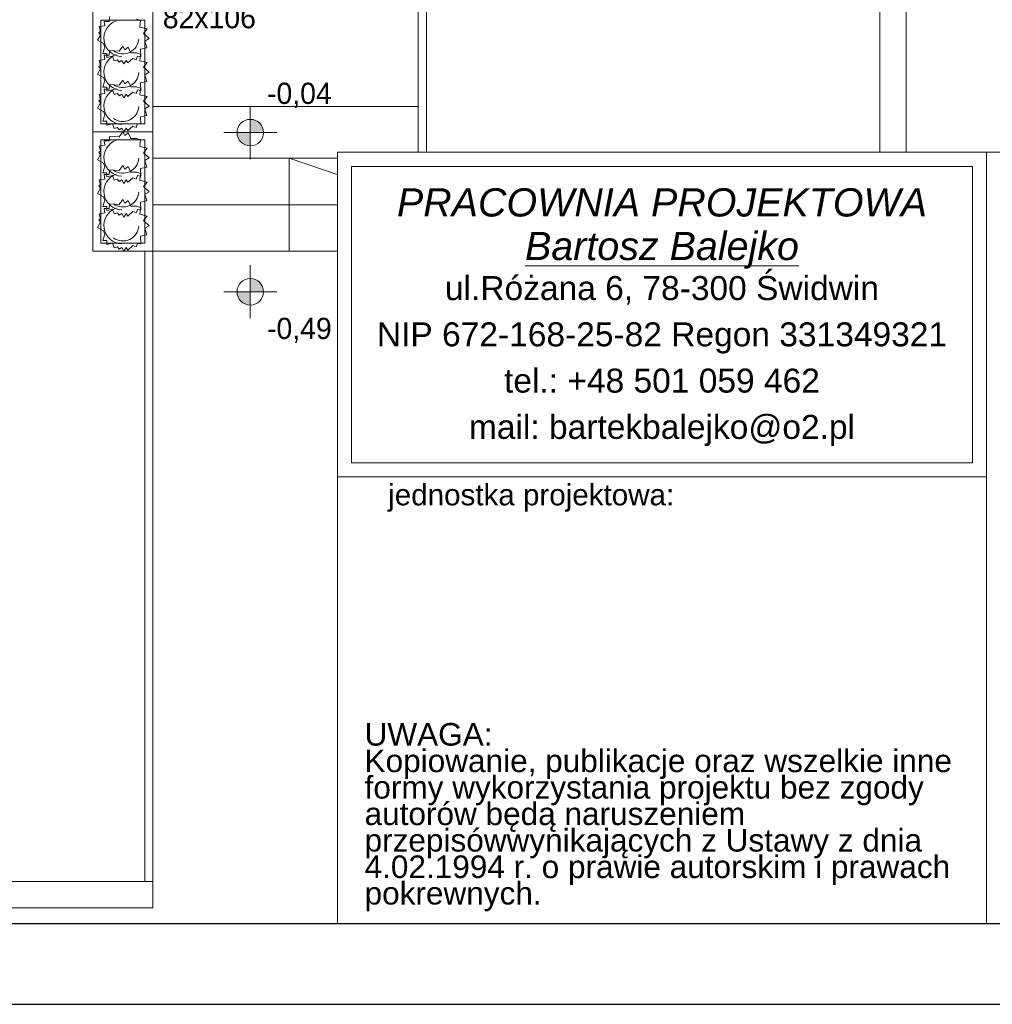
# Model space of a CAD drawing. Extents: x -220312 to -8310, y -91840 to 81907.
# Tile 32 of 128: x -179275 to -171943, y -18591 to -11171. Entities that reach past the tile are written whole.
import ezdxf

# ---------------------------------------------------------------- set-up
doc = ezdxf.new("R2010")
doc.units = 0
doc.header["$MEASUREMENT"] = 0
doc.set_wipeout_variables(frame=1)
doc.layers.add('#kan_san-op', color=34, linetype='Continuous')
for name, color, linetype, lineweight in [('#ks', 34, 'Continuous', 30), ('Arch schody_Nr_Pióra__21', 7, 'Continuous', 9), ('ARCH TABELA_Nr_Pióra__21', 7, 'Continuous', 9), ('ARCH TABELA_Nr_Pióra__7', 7, 'Continuous', 13), ('INWENT RZĘDNE_Nr_Pióra__21', 7, 'Continuous', 9), ('PODKŁAD', 252, 'Continuous', 35), ('RAMKA', 255, 'Continuous', 35)]:
    doc.layers.add(name, color=color, linetype=linetype, lineweight=lineweight)
doc.layers.add('Arch drzwi_Nr_Pióra__4', color=7, linetype='Continuous', lineweight=9, true_color=0x029e21)
doc.layers.add('Arch wyposarzenie_Nr_Pióra__4', color=7, linetype='Continuous', lineweight=9, true_color=0x029e21)
doc.styles.add('GENERATED_STYLE_10', font='ariali.ttf')
doc.styles.add('GENERATED_STYLE_2', font='txt')
doc.styles.add('GENERATED_STYLE_6', font='txt')
doc.styles.add('GENERATED_STYLE_9', font='arial.ttf')

# ---------------------------------------------------------------- blocks, each defined once
blk = doc.blocks.new('parter')
at = {"layer": 'INWENT RZĘDNE_Nr_Pióra__21', "linetype": 'Continuous'}
for points in [[(-177536.4, -12021.9), (-177436.4, -12021.9), (-177444, -11983.7), (-177465.7, -11951.2), (-177498.1, -11929.5), (-177536.4, -11921.9)], [(-177536.4, -12021.9), (-177636.4, -12021.9), (-177628.8, -12060.2), (-177607.1, -12092.6), (-177574.6, -12114.3), (-177536.4, -12121.9)], [(-177536.4, -13221.3), (-177436.4, -13221.3), (-177444, -13183), (-177465.7, -13150.6), (-177498.1, -13128.9), (-177536.4, -13121.3)], [(-177536.4, -13221.3), (-177636.4, -13221.3), (-177628.8, -13259.6), (-177607.1, -13292), (-177574.6, -13313.7), (-177536.4, -13321.3)]]:
    blk.add_hatch(color=252, dxfattribs=at).paths.add_polyline_path(points, flags=0)
at = {"layer": 'Arch schody_Nr_Pióra__21', "color": 252, "linetype": 'Continuous'}
for p, q in [((-176272.4, -10215.2), (-176272.4, -12915.2)), ((-176207.4, -10215.2), (-176207.4, -12915.2)), ((-172792.4, -10215.1), (-172792.4, -17665.1)), ((-172592.4, -10215.1), (-172592.4, -17665.1)), ((-178722.4, -11115.2), (-178722.4, -12015.2)), ((-178272.4, -12015.2), (-178272.4, -11115.2)), ((-178662.4, -11175.2), (-178662.4, -11955.2)), ((-178332.4, -11175.2), (-178662.4, -11175.2)), ((-178332.4, -11955.2), (-178332.4, -11175.2)), ((-176272.4, -11825.2), (-178272.4, -11825.2)), ((-178272.4, -12015.2), (-178722.4, -12015.2)), ((-178272.4, -12015.2), (-178722.4, -12015.2)), ((-178722.4, -12015.2), (-178722.4, -12915.2)), ((-178662.4, -11955.2), (-178332.4, -11955.2)), ((-178272.4, -12915.2), (-178272.4, -12015.2)), ((-178662.4, -12075.2), (-178662.4, -12855.2)), ((-178332.4, -12075.2), (-178662.4, -12075.2)), ((-178332.4, -12855.2), (-178332.4, -12075.2)), ((-176207.4, -12215.2), (-178272.4, -12215.2)), ((-177242.4, -12215.2), (-176207.4, -12565.2)), ((-177242.4, -12915.2), (-177242.4, -12215.2)), ((-176207.4, -12565.2), (-178272.4, -12565.2)), ((-178662.4, -12855.2), (-178332.4, -12855.2)), ((-178272.4, -12915.2), (-178722.4, -12915.2)), ((-178332.4, -12915.2), (-178332.4, -17665.1)), ((-176207.4, -12915.2), (-178272.4, -12915.2)), ((-178272.4, -12915.2), (-178272.4, -17665.1)), ((-176267.4, -12915.2), (-176267.4, -14115.2)), ((-176207.4, -14175.2), (-176207.4, -12915.2)), ((-176267.4, -14115.2), (-176772.4, -14115.2)), ((-176772.4, -17665.1), (-176772.4, -14115.2)), ((-176207.4, -14175.2), (-176712.4, -14175.2)), ((-176712.4, -17665.1), (-176712.4, -14175.2)), ((-178272.4, -17665.1), (-181542.4, -17665.1)), ((-178272.4, -17865.1), (-178272.4, -17665.1)), ((-176772.4, -17665.1), (-172792.4, -17665.1)), ((-176772.4, -17865.1), (-176772.4, -17665.1)), ((-172592.4, -17665.1), (-169352.4, -17665.1)), ((-178272.4, -17865.1), (-184337.4, -17865.1)), ((-176772.4, -17865.1), (-169352.4, -17865.1))]:
    blk.add_line(p, q, dxfattribs=at)
at = {"layer": 'Arch wyposarzenie_Nr_Pióra__4', "color": 252, "linetype": 'Continuous'}
for p, q in [((-178637.2, -11184), (-178600.9, -11183.6)), ((-178632.2, -11217.2), (-178637.2, -11184)), ((-178600.9, -11183.6), (-178600.5, -11176.7)), ((-178600.5, -11176.7), (-178596.5, -11147.6)), ((-178395.4, -11166.7), (-178363.2, -11175.5)), ((-178363.2, -11175.5), (-178370.4, -11226.6)), ((-178677.3, -11268.2), (-178664.9, -11260.6)), ((-178664.6, -11287), (-178677.3, -11268.2)), ((-178676.8, -11223.2), (-178632.2, -11217.2)), ((-178664.9, -11260.6), (-178676.8, -11223.2)), ((-178370.4, -11226.6), (-178313.2, -11240)), ((-178313.2, -11240), (-178340.8, -11274.6)), ((-178340.8, -11274.6), (-178299, -11312.8)), ((-178688.3, -11326.2), (-178664.6, -11287)), ((-178643.6, -11351.6), (-178688.3, -11326.2)), ((-178634.2, -11375.9), (-178643.6, -11351.6)), ((-178299, -11312.8), (-178332.4, -11332)), ((-178332.4, -11332), (-178316.3, -11381.9)), ((-178647.3, -11424.7), (-178634.2, -11375.9)), ((-178618.6, -11425.4), (-178647.3, -11424.7)), ((-178619.2, -11455.2), (-178618.6, -11425.4)), ((-178600.5, -11431.2), (-178596.5, -11402.1)), ((-178596.5, -11402.1), (-178526.3, -11407.8)), ((-178526.3, -11407.8), (-178498.5, -11369.6)), ((-178498.5, -11369.6), (-178481.8, -11397.9)), ((-178481.8, -11397.9), (-178458.2, -11378.5)), ((-178458.2, -11378.5), (-178436.7, -11419.9)), ((-178436.7, -11419.9), (-178395.4, -11421.2)), ((-178395.4, -11421.2), (-178363.2, -11430)), ((-178316.3, -11381.9), (-178363.9, -11392.5)), ((-178363.9, -11392.5), (-178362.6, -11449)), ((-178676.8, -11477.6), (-178632.2, -11471.6)), ((-178664.9, -11515.1), (-178676.8, -11477.6)), ((-178637.2, -11438.4), (-178600.9, -11438.1)), ((-178632.2, -11471.6), (-178637.2, -11438.4)), ((-178574.9, -11445.4), (-178619.2, -11455.2)), ((-178600.9, -11438.1), (-178600.5, -11431.2)), ((-178563.1, -11480.7), (-178574.9, -11445.4)), ((-178536.5, -11472.7), (-178563.1, -11480.7)), ((-178525.4, -11490.2), (-178536.5, -11472.7)), ((-178505.2, -11477.9), (-178525.4, -11490.2)), ((-178489.7, -11504.6), (-178505.2, -11477.9)), ((-178471.6, -11477.7), (-178489.7, -11504.6)), ((-178458.6, -11496.5), (-178471.6, -11477.7)), ((-178422.4, -11463.2), (-178458.6, -11496.5)), ((-178395.7, -11472.6), (-178422.4, -11463.2)), ((-178385.8, -11445.9), (-178395.7, -11472.6)), ((-178362.6, -11449), (-178385.8, -11445.9)), ((-178363.2, -11430), (-178370.4, -11481)), ((-178370.4, -11481), (-178313.2, -11494.4)), ((-178313.2, -11494.4), (-178340.8, -11529.1)), ((-178688.3, -11580.6), (-178664.6, -11541.5)), ((-178677.3, -11522.7), (-178664.9, -11515.1)), ((-178664.6, -11541.5), (-178677.3, -11522.7)), ((-178340.8, -11529.1), (-178299, -11567.3)), ((-178299, -11567.3), (-178332.4, -11586.4)), ((-178643.6, -11606), (-178688.3, -11580.6)), ((-178647.3, -11679.2), (-178634.2, -11630.4)), ((-178634.2, -11630.4), (-178643.6, -11606)), ((-178526.3, -11663.9), (-178498.5, -11625.7)), ((-178498.5, -11625.7), (-178481.8, -11654)), ((-178481.8, -11654), (-178458.2, -11634.5)), ((-178458.2, -11634.5), (-178436.7, -11676)), ((-178316.3, -11636.3), (-178363.9, -11646.9)), ((-178363.9, -11646.9), (-178362.6, -11703.4)), ((-178332.4, -11586.4), (-178316.3, -11636.3)), ((-178618.6, -11679.9), (-178647.3, -11679.2)), ((-178637.2, -11694.5), (-178600.9, -11694.2)), ((-178632.2, -11727.7), (-178637.2, -11694.5)), ((-178619.2, -11709.6), (-178618.6, -11679.9)), ((-178574.9, -11699.9), (-178619.2, -11709.6)), ((-178600.9, -11694.2), (-178600.5, -11687.3)), ((-178600.5, -11687.3), (-178596.5, -11658.1)), ((-178596.5, -11658.1), (-178526.3, -11663.9)), ((-178563.1, -11735.2), (-178574.9, -11699.9)), ((-178422.4, -11717.6), (-178458.6, -11751)), ((-178436.7, -11676), (-178395.4, -11677.3)), ((-178395.7, -11727.1), (-178422.4, -11717.6)), ((-178385.8, -11700.3), (-178395.7, -11727.1)), ((-178395.4, -11677.3), (-178363.2, -11686)), ((-178362.6, -11703.4), (-178385.8, -11700.3)), ((-178363.2, -11686), (-178370.4, -11737.1)), ((-178688.3, -11836.7), (-178664.6, -11797.6)), ((-178677.3, -11778.8), (-178664.9, -11771.2)), ((-178664.6, -11797.6), (-178677.3, -11778.8)), ((-178676.8, -11733.7), (-178632.2, -11727.7)), ((-178664.9, -11771.2), (-178676.8, -11733.7)), ((-178536.5, -11727.2), (-178563.1, -11735.2)), ((-178525.4, -11744.7), (-178536.5, -11727.2)), ((-178505.2, -11732.3), (-178525.4, -11744.7)), ((-178489.7, -11759.1), (-178505.2, -11732.3)), ((-178471.6, -11732.2), (-178489.7, -11759.1)), ((-178458.6, -11751), (-178471.6, -11732.2)), ((-178370.4, -11737.1), (-178313.2, -11750.5)), ((-178313.2, -11750.5), (-178340.8, -11785.2)), ((-178340.8, -11785.2), (-178299, -11823.3)), ((-178643.6, -11862.1), (-178688.3, -11836.7)), ((-178634.2, -11886.4), (-178643.6, -11862.1)), ((-178299, -11823.3), (-178332.4, -11842.5)), ((-178332.4, -11842.5), (-178316.3, -11892.4)), ((-178647.3, -11935.3), (-178634.2, -11886.4)), ((-178618.6, -11936), (-178647.3, -11935.3)), ((-178619.2, -11965.7), (-178618.6, -11936)), ((-178316.3, -11892.4), (-178363.9, -11903)), ((-178363.9, -11903), (-178362.6, -11959.5)), ((-178574.9, -11956), (-178619.2, -11965.7)), ((-178563.1, -11991.2), (-178574.9, -11956)), ((-178536.5, -11983.3), (-178563.1, -11991.2)), ((-178525.4, -12000.8), (-178536.5, -11983.3)), ((-178526.3, -12053.3), (-178498.5, -12015.2)), ((-178505.2, -11988.4), (-178525.4, -12000.8)), ((-178489.7, -12015.2), (-178505.2, -11988.4)), ((-178498.5, -12015.2), (-178481.8, -12043.5)), ((-178471.6, -11988.3), (-178489.7, -12015.2)), ((-178458.6, -12007.1), (-178471.6, -11988.3)), ((-178422.4, -11973.7), (-178458.6, -12007.1)), ((-178395.7, -11983.2), (-178422.4, -11973.7)), ((-178385.8, -11956.4), (-178395.7, -11983.2)), ((-178362.6, -11959.5), (-178385.8, -11956.4)), ((-178637.2, -12084), (-178600.9, -12083.6)), ((-178632.2, -12117.2), (-178637.2, -12084)), ((-178600.9, -12083.6), (-178600.5, -12076.7)), ((-178600.5, -12076.7), (-178596.5, -12047.6)), ((-178596.5, -12047.6), (-178526.3, -12053.3)), ((-178481.8, -12043.5), (-178458.2, -12024)), ((-178458.2, -12024), (-178436.7, -12065.4)), ((-178436.7, -12065.4), (-178395.4, -12066.7)), ((-178395.4, -12066.7), (-178363.2, -12075.5)), ((-178363.2, -12075.5), (-178370.4, -12126.6)), ((-178677.3, -12168.2), (-178664.9, -12160.6)), ((-178664.6, -12187), (-178677.3, -12168.2)), ((-178676.8, -12123.2), (-178632.2, -12117.2)), ((-178664.9, -12160.6), (-178676.8, -12123.2)), ((-178370.4, -12126.6), (-178313.2, -12140)), ((-178313.2, -12140), (-178340.8, -12174.6)), ((-178688.3, -12226.2), (-178664.6, -12187)), ((-178643.6, -12251.6), (-178688.3, -12226.2)), ((-178340.8, -12174.6), (-178299, -12212.8)), ((-178299, -12212.8), (-178332.4, -12232)), ((-178332.4, -12232), (-178316.3, -12281.9)), ((-178647.3, -12324.7), (-178634.2, -12275.9)), ((-178634.2, -12275.9), (-178643.6, -12251.6)), ((-178600.5, -12331.2), (-178596.5, -12302.1)), ((-178596.5, -12302.1), (-178526.3, -12307.8)), ((-178526.3, -12307.8), (-178498.5, -12269.6)), ((-178498.5, -12269.6), (-178481.8, -12297.9)), ((-178481.8, -12297.9), (-178458.2, -12278.5)), ((-178458.2, -12278.5), (-178436.7, -12319.9)), ((-178316.3, -12281.9), (-178363.9, -12292.5)), ((-178363.9, -12292.5), (-178362.6, -12349)), ((-178676.8, -12377.6), (-178632.2, -12371.6)), ((-178664.9, -12415.1), (-178676.8, -12377.6)), ((-178618.6, -12325.4), (-178647.3, -12324.7)), ((-178637.2, -12338.4), (-178600.9, -12338.1)), ((-178632.2, -12371.6), (-178637.2, -12338.4)), ((-178619.2, -12355.2), (-178618.6, -12325.4)), ((-178574.9, -12345.4), (-178619.2, -12355.2)), ((-178600.9, -12338.1), (-178600.5, -12331.2)), ((-178563.1, -12380.7), (-178574.9, -12345.4)), ((-178536.5, -12372.7), (-178563.1, -12380.7)), ((-178525.4, -12390.2), (-178536.5, -12372.7)), ((-178505.2, -12377.9), (-178525.4, -12390.2)), ((-178489.7, -12404.6), (-178505.2, -12377.9)), ((-178471.6, -12377.7), (-178489.7, -12404.6)), ((-178458.6, -12396.5), (-178471.6, -12377.7)), ((-178422.4, -12363.2), (-178458.6, -12396.5)), ((-178436.7, -12319.9), (-178395.4, -12321.2)), ((-178395.7, -12372.6), (-178422.4, -12363.2)), ((-178385.8, -12345.9), (-178395.7, -12372.6)), ((-178395.4, -12321.2), (-178363.2, -12330)), ((-178362.6, -12349), (-178385.8, -12345.9)), ((-178363.2, -12330), (-178370.4, -12381)), ((-178370.4, -12381), (-178313.2, -12394.4)), ((-178688.3, -12480.6), (-178664.6, -12441.5)), ((-178677.3, -12422.7), (-178664.9, -12415.1)), ((-178664.6, -12441.5), (-178677.3, -12422.7)), ((-178313.2, -12394.4), (-178340.8, -12429.1)), ((-178340.8, -12429.1), (-178299, -12467.3)), ((-178643.6, -12506), (-178688.3, -12480.6)), ((-178647.3, -12579.2), (-178634.2, -12530.4)), ((-178634.2, -12530.4), (-178643.6, -12506)), ((-178526.3, -12563.9), (-178498.5, -12525.7)), ((-178498.5, -12525.7), (-178481.8, -12554)), ((-178481.8, -12554), (-178458.2, -12534.5)), ((-178458.2, -12534.5), (-178436.7, -12576)), ((-178316.3, -12536.3), (-178363.9, -12546.9)), ((-178299, -12467.3), (-178332.4, -12486.4)), ((-178332.4, -12486.4), (-178316.3, -12536.3)), ((-178618.6, -12579.9), (-178647.3, -12579.2)), ((-178637.2, -12594.5), (-178600.9, -12594.2)), ((-178632.2, -12627.7), (-178637.2, -12594.5)), ((-178619.2, -12609.6), (-178618.6, -12579.9)), ((-178574.9, -12599.9), (-178619.2, -12609.6)), ((-178600.9, -12594.2), (-178600.5, -12587.3)), ((-178600.5, -12587.3), (-178596.5, -12558.1)), ((-178596.5, -12558.1), (-178526.3, -12563.9)), ((-178563.1, -12635.2), (-178574.9, -12599.9)), ((-178436.7, -12576), (-178395.4, -12577.3)), ((-178385.8, -12600.3), (-178395.7, -12627.1)), ((-178395.4, -12577.3), (-178363.2, -12586)), ((-178362.6, -12603.4), (-178385.8, -12600.3)), ((-178363.2, -12586), (-178370.4, -12637.1)), ((-178363.9, -12546.9), (-178362.6, -12603.4)), ((-178677.3, -12678.8), (-178664.9, -12671.2)), ((-178664.6, -12697.6), (-178677.3, -12678.8)), ((-178676.8, -12633.7), (-178632.2, -12627.7)), ((-178664.9, -12671.2), (-178676.8, -12633.7)), ((-178536.5, -12627.2), (-178563.1, -12635.2)), ((-178525.4, -12644.7), (-178536.5, -12627.2)), ((-178505.2, -12632.3), (-178525.4, -12644.7)), ((-178489.7, -12659.1), (-178505.2, -12632.3)), ((-178471.6, -12632.2), (-178489.7, -12659.1)), ((-178458.6, -12651), (-178471.6, -12632.2)), ((-178422.4, -12617.6), (-178458.6, -12651)), ((-178395.7, -12627.1), (-178422.4, -12617.6)), ((-178370.4, -12637.1), (-178313.2, -12650.5)), ((-178313.2, -12650.5), (-178340.8, -12685.2)), ((-178340.8, -12685.2), (-178299, -12723.3)), ((-178688.3, -12736.7), (-178664.6, -12697.6)), ((-178643.6, -12762.1), (-178688.3, -12736.7)), ((-178634.2, -12786.4), (-178643.6, -12762.1)), ((-178299, -12723.3), (-178332.4, -12742.5)), ((-178332.4, -12742.5), (-178316.3, -12792.4)), ((-178647.3, -12835.3), (-178634.2, -12786.4)), ((-178618.6, -12836), (-178647.3, -12835.3)), ((-178619.2, -12865.7), (-178618.6, -12836)), ((-178316.3, -12792.4), (-178363.9, -12803)), ((-178363.9, -12803), (-178362.6, -12859.5)), ((-178574.9, -12856), (-178619.2, -12865.7)), ((-178563.1, -12891.2), (-178574.9, -12856)), ((-178536.5, -12883.3), (-178563.1, -12891.2)), ((-178525.4, -12900.8), (-178536.5, -12883.3)), ((-178505.2, -12888.4), (-178525.4, -12900.8)), ((-178489.7, -12915.2), (-178505.2, -12888.4)), ((-178471.6, -12888.3), (-178489.7, -12915.2)), ((-178458.6, -12907.1), (-178471.6, -12888.3)), ((-178422.4, -12873.7), (-178458.6, -12907.1)), ((-178395.7, -12883.2), (-178422.4, -12873.7)), ((-178385.8, -12856.4), (-178395.7, -12883.2)), ((-178362.6, -12859.5), (-178385.8, -12856.4))]:
    blk.add_line(p, q, dxfattribs=at)
for centre, major_axis, start_param, end_param in [((-178497.4, -11310.7), (142.6, 0), 1.927535, 4.652962), ((-178497.4, -11310.7), (119.4, 0), 4.078423, 6.243896), ((-178497.4, -11565.2), (142.6, 0), 1.927535, 4.652962), ((-178497.4, -11565.2), (119.4, 0), 4.078423, 6.243896), ((-178497.4, -11821.2), (142.6, 0), 1.927535, 4.652962), ((-178497.4, -11821.2), (119.4, 0), 4.078423, 6.243896), ((-178497.4, -12210.7), (142.6, 0), 1.927535, 4.652962), ((-178497.4, -12210.7), (119.4, 0), 4.078423, 6.243896), ((-178497.4, -12465.2), (142.6, 0), 1.927535, 4.652962), ((-178497.4, -12465.2), (119.4, 0), 4.078423, 6.243896), ((-178497.4, -12721.2), (142.6, 0), 1.927535, 4.652962), ((-178497.4, -12721.2), (119.4, 0), 4.078423, 6.243896)]:
    blk.add_ellipse(centre, major_axis=major_axis, ratio=0.982005, start_param=start_param, end_param=end_param, dxfattribs=at)
at = {"layer": 'INWENT RZĘDNE_Nr_Pióra__21', "color": 252, "linetype": 'Continuous'}
for p, q in [((-177536.4, -12221.9), (-177536.4, -11821.9)), ((-177736.4, -12021.9), (-177336.4, -12021.9)), ((-177536.4, -13421.3), (-177536.4, -13021.3)), ((-177736.4, -13221.3), (-177336.4, -13221.3))]:
    blk.add_line(p, q, dxfattribs=at)
for centre in [(-177536.4, -12021.9), (-177536.4, -13221.3)]:
    blk.add_circle(centre, 100, dxfattribs=at)
at = {"layer": 'Arch drzwi_Nr_Pióra__4', "color": 252, "linetype": 'Continuous', "style": 'GENERATED_STYLE_6'}
blk.add_text('82x106', height=160, dxfattribs=at).set_placement((-178196.2, -11235.7))
at = {"layer": 'INWENT RZĘDNE_Nr_Pióra__21', "color": 252, "char_height": 160, "attachment_point": 7, "style": 'GENERATED_STYLE_2'}
for s, insert in [('{-0,04}', (-177410.5, -11835.7)), ('{-0,49}', (-177410.5, -13607.3))]:
    blk.add_mtext(s, dxfattribs=dict(at, insert=insert))
blk = doc.blocks.new('A$C382C6C0C')
at = {"layer": '#ks', "color": 7, "lineweight": -3}
for p, q in [((0, -2848), (3890.49, -2848)), ((-248.51, -2909), (3951.49, -2909))]:
    blk.add_line(p, q, dxfattribs=at)
blk = doc.blocks.new('A$C689C700D')
at = {"layer": '#ks', "color": 1, "lineweight": 35, "xscale": 10, "yscale": 10, "zscale": 10}
blk.add_blockref('A$C382C6C0C', (-37652.8, 28364), dxfattribs=at)

msp = doc.modelspace()

# ---------------------------------------------------------------- block references
at = {"layer": 'PODKŁAD'}
msp.add_blockref('parter', (0, 0), dxfattribs=at)

# ---------------------------------------------------------------- next in the draw order: wipeouts: each hides what was drawn before it
at = {"ltscale": 10}
msp.add_wipeout([(-176880.3, -12169.9), (-159380.3, -12169.9), (-159380.3, -17981.1), (-176880.3, -17981.1)], dxfattribs=at).dxf.layer = '#kan_san-op'

# ---------------------------------------------------------------- next in the draw order: linework, layer by layer
at = {"layer": 'ARCH TABELA_Nr_Pióra__21', "linetype": 'Continuous'}
for p, q in [((-176880.3, -12169.9), (-171986.6, -12169.9)), ((-176880.3, -17981.1), (-176880.3, -12169.9)), ((-176880.3, -12169.9), (-159380.3, -12169.9)), ((-171986.6, -12169.9), (-171986.6, -17981.1)), ((-171986.6, -14616.8), (-171986.6, -12169.9)), ((-176773.9, -14510.4), (-176773.9, -12276.3)), ((-176773.9, -12276.3), (-172093, -12276.3)), ((-172093, -14510.4), (-172093, -12276.3)), ((-171986.6, -17981.1), (-171986.6, -12569.9)), ((-176773.9, -14510.4), (-172093, -14510.4)), ((-176880.3, -14616.8), (-171986.6, -14616.8)), ((-176880.3, -17981.1), (-171986.6, -17981.1)), ((-159380.3, -17981.1), (-171986.6, -17981.1))]:
    msp.add_line(p, q, dxfattribs=at)

# ---------------------------------------------------------------- next in the draw order: texts
at = {"layer": 'ARCH TABELA_Nr_Pióra__7', "linetype": 'Continuous', "insert": (-174433.5, -12441.3), "char_height": 212.766, "attachment_point": 2, "line_spacing_factor": 0.926719, "style": 'GENERATED_STYLE_10'}
msp.add_mtext('{PRACOWNIA PROJEKTOWA\\P\\LBartosz Balejko}', dxfattribs=at)
at = {"layer": 'ARCH TABELA_Nr_Pióra__7', "linetype": 'Continuous', "style": 'GENERATED_STYLE_9'}
for s, insert, char_height, width, attachment_point, line_spacing_factor in [('{ul.Różana 6, 78-300 Świdwin\\PNIP 672-168-25-82 Regon 331349321\\Ptel.: +48 501 059 462\\Pmail: bartekbalejko@o2.pl}', (-174433.5, -13103.2), 180.852, 4680.851, 2, 1.156383), ('{UWAGA:\\PKopiowanie, publikacje oraz wszelkie inne formy wykorzystania projektu bez zgody autorów będą naruszeniem przepisówwynikających z Ustawy z dnia 4.02.1994 r. o prawie autorskim i prawach pokrewnych.}', (-176675.2, -16471.4), 170.2128, 4483.408, 1, 0.703415)]:
    msp.add_mtext(s, dxfattribs=dict(at, insert=insert, char_height=char_height, width=width, attachment_point=attachment_point, line_spacing_factor=line_spacing_factor))
at = {"layer": 'ARCH TABELA_Nr_Pióra__7', "linetype": 'Continuous', "insert": (-176497.3, -14671.4), "char_height": 159.58, "attachment_point": 1, "style": 'GENERATED_STYLE_9'}
msp.add_mtext('{jednostka projektowa:}', dxfattribs=at)

# ---------------------------------------------------------------- next in the draw order: wipeouts: each hides what was drawn before it
at = {"ltscale": 10}
msp.add_wipeout([(-200770.3, 11108.9), (-198285.2, 10498.9), (-198285.2, -17981.1), (-159380.3, -17981.1), (-158770.3, -18591.1), (-200770.3, -18591.1)], dxfattribs=at).dxf.layer = '#kan_san-op'

# ---------------------------------------------------------------- next in the draw order: block references
at = {"layer": 'RAMKA'}
msp.add_blockref('A$C689C700D', (-160632.3, -17865.1), dxfattribs=at)

doc.saveas('drawing.dxf')
